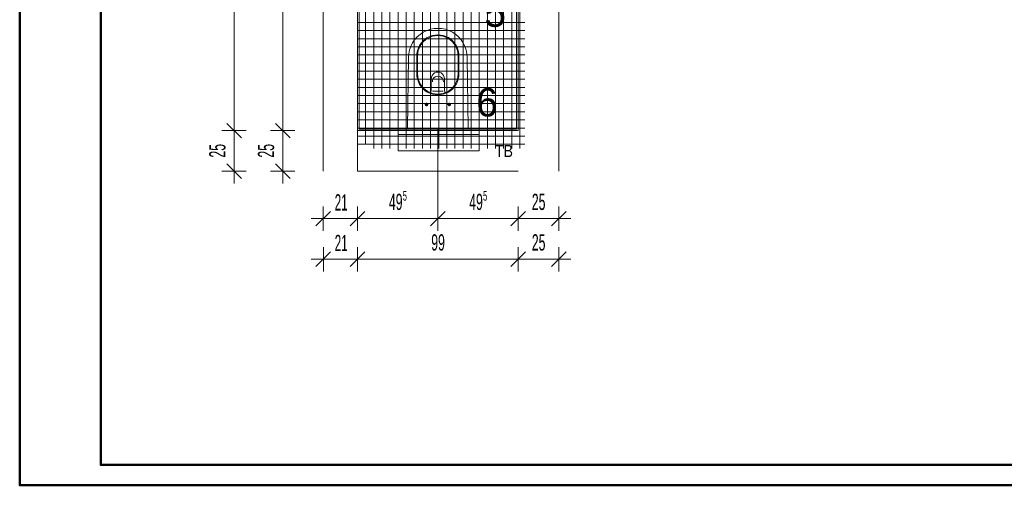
# Model space of a CAD drawing. Extents: x -123 to 337, y 549 to 1143.
# Tile 1 of 26: x -123 to 119, y 549 to 664. Entities that reach past the tile are written whole.
import ezdxf
from ezdxf.lldxf.tags import DXFTag

# ---------------------------------------------------------------- set-up
doc = ezdxf.new("R2010")
doc.units = 0
doc.layers.get('0').update_dxf_attribs({"lineweight": 35})
doc.layers.add('D-304 Wandabwicklung Herren', color=7, linetype='Continuous', lineweight=25)
doc.layers.add('Rahmen', color=7, linetype='Continuous', lineweight=35, true_color=0x009900)
doc.styles.get("Standard").update_dxf_attribs({"font": 'arial.ttf'})
tags = doc.linetypes.add('PUNKT2_S9', pattern=[0.0125, 0, -0.0125]).pattern_tags.tags
tags[6:7] = [DXFTag(74, 4), DXFTag(75, 0), DXFTag(340, '0'), DXFTag(46, 1.0), DXFTag(50, 0.0), DXFTag(44, 0.0), DXFTag(45, 0.0)]
tags[4:5] = [DXFTag(74, 4), DXFTag(75, 0), DXFTag(340, '0'), DXFTag(46, 1.0), DXFTag(50, 0.0), DXFTag(44, 0.0), DXFTag(45, 0.0)]
tags = doc.linetypes.add('VERDECKT2_S2', pattern=[0.0675, 0.05, -0.0175]).pattern_tags.tags
tags[6:7] = [DXFTag(74, 4), DXFTag(75, 0), DXFTag(340, '0'), DXFTag(46, 1.0), DXFTag(50, 0.0), DXFTag(44, 0.0), DXFTag(45, 0.0)]
tags[4:5] = [DXFTag(74, 4), DXFTag(75, 0), DXFTag(340, '0'), DXFTag(46, 1.0), DXFTag(50, 0.0), DXFTag(44, 0.0), DXFTag(45, 0.0)]

# ---------------------------------------------------------------- blocks, each defined once
blk = doc.blocks.new('Referenz-A07EA4ZJVH', base_point=(-77.3, 601.53))
at = {"layer": 'D-304 Wandabwicklung Herren', "color": 0, "lineweight": 13}
for p, q in [((-48.46, 783.66), (-48.47, 626.21)), ((-40.03, 777.26), (-40.03, 626.21)), ((-70.46, 636.21), (-70.46, 771.26)), ((-40.03, 770.86), (-40.03, 632.86)), ((-39.63, 770.86), (-39.63, 636.61)), ((-38.03, 770.86), (-38.03, 632.86)), ((-36.03, 770.86), (-36.03, 631.81)), ((-34.03, 770.86), (-34.03, 631.81)), ((-32.03, 770.86), (-32.03, 631.81)), ((-30.03, 770.86), (-30.03, 631.81)), ((-28.03, 770.86), (-28.03, 631.81)), ((-26.03, 770.86), (-26.03, 631.81)), ((-24.03, 770.86), (-24.03, 631.81)), ((-22.03, 770.86), (-22.03, 631.81)), ((-20.03, 770.86), (-20.03, 631.81)), ((-18.03, 770.86), (-18.03, 631.81)), ((-16.03, 770.86), (-16.03, 631.81)), ((-14.03, 770.86), (-14.03, 631.81)), ((-12.03, 770.86), (-12.03, 631.81)), ((-10.03, 770.86), (-10.03, 631.81)), ((-8.03, 770.86), (-8.03, 631.81)), ((-6.03, 770.86), (-6.03, 631.81)), ((-4.03, 770.86), (-4.03, 631.81)), ((-2.03, 770.86), (-2.03, 631.81)), ((-0.03, 770.86), (-0.03, 631.81)), ((-58.46, 636.21), (-58.46, 697.41)), ((-0.83, 697.81), (-0.83, 636.61)), ((-0.43, 697.41), (-0.43, 636.21)), ((9.57, 689.41), (9.57, 626.21)), ((1.17, 662.86), (-40.03, 662.86)), ((1.17, 660.86), (-40.03, 660.86)), ((1.17, 658.86), (-40.03, 658.86)), ((1.17, 656.86), (-40.03, 656.86)), ((1.17, 654.86), (-40.03, 654.86)), ((-27.73, 636.81), (-27.43, 654.21)), ((-25.43, 654.61), (-25.43, 650.21)), ((-25.23, 654.61), (-25.23, 650.21)), ((-15.23, 654.61), (-15.23, 650.21)), ((-15.03, 654.61), (-15.03, 650.21)), ((-13.03, 654.2), (-12.73, 636.81)), ((1.17, 652.86), (-40.03, 652.86)), ((1.17, 650.86), (-40.03, 650.86)), ((1.17, 648.86), (-40.03, 648.86)), ((-21.87, 648.99), (-21.87, 646.09)), ((-18.59, 648.99), (-18.59, 646.09)), ((1.17, 646.86), (-40.03, 646.86)), ((-21.52, 645.9), (-18.94, 645.9)), ((1.17, 644.86), (-40.03, 644.86)), ((1.17, 642.86), (-40.03, 642.86)), ((1.17, 640.86), (-40.03, 640.86)), ((-22.61, 642.61), (-23.45, 642.61)), ((-23.04, 643.02), (-23.04, 642.2)), ((-22.84, 642.53), (-22.85, 642.53)), ((-17.85, 642.61), (-17.01, 642.61)), ((-17.41, 643.02), (-17.41, 642.2)), ((-17.21, 642.53), (-17.22, 642.53)), ((1.17, 638.86), (-40.03, 638.86)), ((-70.46, 636.21), (-73.46, 636.21)), ((-68.66, 634.41), (-72.26, 638.01)), ((-70.46, 636.21), (-67.46, 636.21)), ((-70.46, 629.11), (-70.46, 636.21)), ((-58.46, 636.21), (-61.46, 636.21)), ((-56.66, 634.41), (-60.26, 638.01)), ((-58.46, 636.21), (-55.46, 636.21)), ((-58.46, 629.19), (-58.46, 636.21)), ((1.17, 636.86), (-40.03, 636.86)), ((-40.03, 636.21), (-0.43, 636.21)), ((-39.63, 636.61), (-0.83, 636.61)), ((-12.93, 636.61), (-27.53, 636.61)), ((-20.23, 635.97), (-20.23, 636.94)), ((1.17, 634.86), (-40.03, 634.86)), ((1.17, 632.86), (-40.03, 632.86)), ((-70.46, 626.21), (-70.46, 629.11)), ((-58.46, 626.21), (-58.46, 629.19)), ((-70.46, 626.21), (-73.46, 626.21)), ((-68.66, 624.41), (-72.26, 628.01)), ((-70.46, 626.21), (-67.46, 626.21)), ((-70.46, 626.21), (-70.46, 623.21)), ((-58.46, 626.21), (-61.46, 626.21)), ((-56.66, 624.41), (-60.26, 628.01)), ((-58.46, 626.21), (-55.46, 626.21)), ((-58.46, 626.21), (-58.46, 623.21)), ((-40.03, 626.21), (-0.43, 626.21)), ((-48.47, 614.53), (-48.47, 617.53)), ((-40.03, 614.53), (-40.03, 617.53)), ((-20.23, 614.53), (-20.23, 617.53)), ((-0.43, 614.53), (-0.43, 617.53)), ((9.57, 614.53), (9.57, 617.53)), ((-48.47, 614.53), (-51.47, 614.53)), ((-50.27, 612.73), (-46.67, 616.33)), ((-48.47, 614.53), (-48.47, 611.53)), ((-48.47, 614.53), (-40.03, 614.53)), ((-41.83, 612.73), (-38.23, 616.33)), ((-40.03, 614.53), (-40.03, 611.53)), ((-40.03, 614.53), (-20.23, 614.53)), ((-22.03, 612.73), (-18.43, 616.33)), ((-20.23, 614.53), (-20.23, 611.53)), ((-20.23, 614.53), (-0.43, 614.53)), ((-2.23, 612.73), (1.37, 616.33)), ((-0.43, 614.53), (-0.43, 611.53)), ((-0.43, 614.53), (9.57, 614.53)), ((7.77, 612.73), (11.37, 616.33)), ((9.57, 614.53), (9.57, 611.53)), ((9.57, 614.53), (12.57, 614.53)), ((-48.46, 604.53), (-48.46, 607.53)), ((-40.03, 604.53), (-40.03, 607.53)), ((-0.43, 604.53), (-0.43, 607.53)), ((9.57, 604.53), (9.57, 607.53)), ((-48.46, 604.53), (-51.46, 604.53)), ((-50.27, 602.73), (-46.66, 606.33)), ((-48.46, 604.53), (-48.46, 601.53)), ((-48.46, 604.53), (-40.03, 604.53)), ((-41.83, 602.73), (-38.23, 606.33)), ((-40.03, 604.53), (-40.03, 601.53)), ((-40.03, 604.53), (-0.43, 604.53)), ((-2.23, 602.73), (1.37, 606.33)), ((-0.43, 604.53), (-0.43, 601.53)), ((-0.43, 604.53), (9.57, 604.53)), ((7.77, 602.73), (11.37, 606.33)), ((9.57, 604.53), (9.57, 601.53)), ((9.57, 604.53), (12.57, 604.53))]:
    blk.add_line(p, q, dxfattribs=at)
at = {"layer": 'D-304 Wandabwicklung Herren', "color": 0, "linetype": 'VERDECKT2_S2', "lineweight": 13, "ltscale": 0.13}
blk.add_line((-20.23, 636.61), (-20.23, 614.53), dxfattribs=at)
at = {"layer": 'D-304 Wandabwicklung Herren', "color": 0, "linetype": 'PUNKT2_S9', "lineweight": 13, "ltscale": 0.13}
for p, q in [((-10.02, 635.23), (-30.02, 635.23)), ((-30.02, 631.23), (-30.02, 635.23)), ((-10.02, 635.23), (-10.02, 631.23)), ((-10.02, 631.23), (-30.02, 631.23))]:
    blk.add_line(p, q, dxfattribs=at)
at = {"layer": 'D-304 Wandabwicklung Herren', "color": 0, "lineweight": 13}
for centre in [(-23.04, 642.61), (-17.41, 642.61)]:
    blk.add_circle(centre, 0.32, dxfattribs=at)
for centre, major_axis, end_param in [((-20.23, 654.21), (7.2, 0), 3.142257), ((-20.23, 654.61), (5.2, 0), 3.141593), ((-20.23, 654.61), (5, 0), 3.141593), ((-20.23, 648.99), (1.64, 0), 3.141593), ((-20.23, 650.21), (-5.2, 0), 3.141593), ((-20.23, 650.21), (-5, 0), 3.141593), ((-20.23, 648.26), (1.36, 0), 3.141593), ((-22.48, 646.06), (0.365, -0.487), 0.964978), ((-17.98, 646.06), (-0.608, 0.023), 0.964978), ((-27.53, 636.81), (-0.2, 0.003), 1.588049), ((-12.93, 636.81), (0, -0.2), 1.588049)]:
    blk.add_ellipse(centre, major_axis=major_axis, ratio=1, start_param=0, end_param=end_param, dxfattribs=at)
at = {"layer": 'D-304 Wandabwicklung Herren', "color": 0, "lineweight": 70, "char_height": 7, "attachment_point": 1}
for s, insert in [('{\\W0.98;\\fArial;5}', (-8.77, 668.78)), ('{\\W0.98;\\fArial;6}', (-10.77, 646.7))]:
    blk.add_mtext(s, dxfattribs=dict(at, insert=insert))
at = {"layer": 'D-304 Wandabwicklung Herren', "color": 0, "lineweight": 35, "char_height": 4, "attachment_point": 1, "rotation": 90}
for insert in [(-76.59, 629.57), (-64.59, 629.57)]:
    blk.add_mtext('{\\W0.66;\\fArial Narrow;25}', dxfattribs=dict(at, insert=insert))
at = {"layer": 'D-304 Wandabwicklung Herren', "color": 0, "lineweight": -2, "insert": (-6.16, 632.71), "char_height": 3, "attachment_point": 1}
blk.add_mtext('{\\W0.83;\\fArial;TB}', dxfattribs=at)
at = {"layer": 'D-304 Wandabwicklung Herren', "color": 0, "lineweight": 35, "attachment_point": 1}
for s, insert, char_height in [('{\\W0.65;\\fArial Narrow;5}', (-28.9, 621.37), 2.4), ('{\\W0.65;\\fArial Narrow;5}', (-9.1, 621.37), 2.4), ('{\\W0.63;\\fArial Narrow;21}', (-45.66, 620.53), 4), ('{\\W0.66;\\fArial Narrow;49}', (-32.3, 620.67), 4), ('{\\W0.66;\\fArial Narrow;49}', (-12.5, 620.67), 4), ('{\\W0.66;\\fArial Narrow;25}', (2.93, 620.67), 4), ('{\\W0.63;\\fArial Narrow;21}', (-45.66, 610.53), 4), ('{\\W0.66;\\fArial Narrow;99}', (-21.86, 610.67), 4), ('{\\W0.66;\\fArial Narrow;25}', (2.93, 610.67), 4)]:
    blk.add_mtext(s, dxfattribs=dict(at, insert=insert, char_height=char_height))

msp = doc.modelspace()

# ---------------------------------------------------------------- linework, layer by layer
at = {"layer": 'Rahmen', "lineweight": 50, "ltscale": 0.5}
for points in [[(336.69, 548.85), (336.69, 1142.85), (-123.31, 1142.85), (-123.31, 548.85), (-13.31, 548.85), (236.69, 548.85), (336.69, 548.85)], [(331.69, 553.85), (331.69, 1137.85), (-103.31, 1137.85), (-103.31, 553.85), (-18.31, 553.85), (231.69, 553.85), (331.69, 553.85)]]:
    msp.add_lwpolyline(points, close=True, dxfattribs=at)

# ---------------------------------------------------------------- block references
at = {"color": 251, "lineweight": 25, "ltscale": 0.25, "true_color": 0x585858}
msp.add_blockref('Referenz-A07EA4ZJVH', (-77.3, 601.53), dxfattribs=at)

doc.saveas('drawing.dxf')
